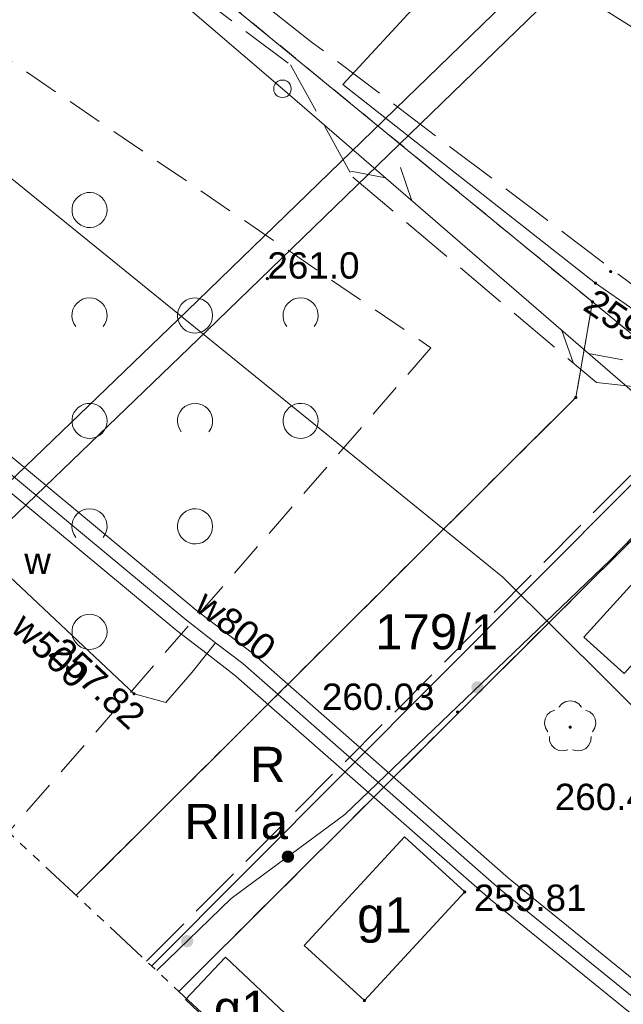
# Model space of a CAD drawing. Header units: metres. Extents: x 7427040 to 7427559, y 5541084 to 5541580.
# Tile 5 of 99: x 7427220 to 7427237, y 5541280 to 5541308. Entities that reach past the tile are written whole.
import ezdxf
from ezdxf.enums import TextEntityAlignment as Align

# ---------------------------------------------------------------- set-up
doc = ezdxf.new("R2010")
doc.units = ezdxf.units.M
doc.header["$MEASUREMENT"] = 0
for name, pattern in [('( Phantom )', [2.5, 1.25, -0.25, 0.25, -0.25, 0.25, -0.25]), ('PRZER1-1', [1, 0.5, -0.5]), ('PRZER2-1', [1.5, 1, -0.5]), ('PRZER3-1', [2, 1.5, -0.5])]:
    doc.linetypes.add(name, pattern=pattern)
doc.layers.get('0').update_dxf_attribs({"color": 4})
for name, color, linetype, lineweight in [('!_Granica terenu objętego planem', 7, 'Continuous', 0), ('!_Linia rozgraniczająca', 7, 'Continuous', 0), ('GEPPGD', 7, 'Continuous', 13), ('GESBZO', 7, 'Continuous', 53), ('GESBZO_O', 7, 'Continuous', 53), ('GESDZI', 7, 'Continuous', 13), ('GESDZI_O', 7, 'Continuous', 13), ('GESKKL_O', 82, 'Continuous', 13), ('GESUZY', 96, 'Continuous', 13), ('GESUZY_O', 96, 'Continuous', 13), ('GOSRBG', 7, 'Continuous', 13), ('GSLKOG', 7, 'Continuous', 30), ('GSPRDL', 96, 'Continuous', 13), ('GSPWPN', 7, 'Continuous', 13), ('GSPWPN_O', 7, 'Continuous', 13), ('GSPWPS', 7, 'Continuous', 13), ('GSPWPS_O', 7, 'Continuous', 13), ('GSSKOA', 7, 'Continuous', 13), ('GSSZAD', 7, 'Continuous', 13), ('GULLOB', 7, 'Continuous', 30), ('GULTPR', 30, 'Continuous', 13), ('GULWPR', 5, 'Continuous', 13), ('GULWPR_O', 5, 'Continuous', 13), ('GUPISN', 7, 'Continuous', 13), ('GUPPRZ', 7, 'Continuous', 13), ('GUPPRZ_O', 7, 'Continuous', 13), ('GUPWZA_O', 5, 'Continuous', 13)]:
    doc.layers.add(name, color=color, linetype=linetype, lineweight=lineweight)
doc.layers.add('SZRAF_1 BOISKO - !_DROGI_SZRAF_TARTAN', color=11, linetype='Continuous', lineweight=0, transparency=0.5)
doc.styles.add('Arial', font='arial.ttf')

# ---------------------------------------------------------------- blocks, each defined once
blk = doc.blocks.new('SZRAF_1 BOISKO')
at = {"layer": 'SZRAF_1 BOISKO - !_DROGI_SZRAF_TARTAN', "color": 11, "extrusion": (0, 0, -1)}
blk.add_solid([(-7427200.751, 5541374.594), (-7427248.054, 5541423.446), (-7427279.789, 5541298.079), (-7427327.086, 5541346.936)], dxfattribs=at)
blk = doc.blocks.new('D_GUPPRZ1')
at = {"lineweight": -2, "extrusion": (0, 0, -1)}
blk.add_hatch(color=0, dxfattribs=at).paths.add_polyline_path([(0, -0.045), (-0.011647, -0.043467), (-0.0225, -0.038971), (-0.03182, -0.03182), (-0.038971, -0.0225), (-0.043467, -0.011647), (-0.045, 0), (-0.043467, 0.011647), (-0.038971, 0.0225), (-0.03182, 0.03182), (-0.0225, 0.038971), (-0.011647, 0.043467), (0, 0.045), (0.011647, 0.043467), (0.0225, 0.038971), (0.03182, 0.03182), (0.038971, 0.0225), (0.043467, 0.011647), (0.045, 0), (0.043467, -0.011647), (0.038971, -0.0225), (0.03182, -0.03182), (0.0225, -0.038971), (0.011647, -0.043467)])
blk = doc.blocks.new('D_GSPWPS1')
at = {"lineweight": -2, "extrusion": (0, 0, -1)}
blk.add_hatch(color=0, dxfattribs=at).paths.add_polyline_path([(0, -0.045), (-0.011647, -0.043467), (-0.0225, -0.038971), (-0.03182, -0.03182), (-0.038971, -0.0225), (-0.043467, -0.011647), (-0.045, 0), (-0.043467, 0.011647), (-0.038971, 0.0225), (-0.03182, 0.03182), (-0.0225, 0.038971), (-0.011647, 0.043467), (0, 0.045), (0.011647, 0.043467), (0.0225, 0.038971), (0.03182, 0.03182), (0.038971, 0.0225), (0.043467, 0.011647), (0.045, 0), (0.043467, -0.011647), (0.038971, -0.0225), (0.03182, -0.03182), (0.0225, -0.038971), (0.011647, -0.043467)])
blk = doc.blocks.new('D_GSPRDL1')
at = {"lineweight": -2, "extrusion": (0, 0, -1)}
blk.add_hatch(color=0, dxfattribs=at).paths.add_polyline_path([(0, -0.045), (-0.013906, -0.042798), (-0.02645, -0.036406), (-0.036406, -0.02645), (-0.042798, -0.013906), (-0.045, 0), (-0.042798, 0.013906), (-0.036406, 0.02645), (-0.02645, 0.036406), (-0.013906, 0.042798), (0, 0.045), (0.013906, 0.042798), (0.02645, 0.036406), (0.036406, 0.02645), (0.042798, 0.013906), (0.045, 0), (0.042798, -0.013906), (0.036406, -0.02645), (0.02645, -0.036406), (0.013906, -0.042798)])
at = {"color": 0, "lineweight": -2, "flags": 128}
for points in [[(-0.324277, 0.563333), (-0.240553, 0.662679), (-0.127956, 0.727494), (0, 0.75), (0.127956, 0.727494), (0.240553, 0.662679), (0.324277, 0.563333)], [(-0.635969, -0.134326), (-0.70458, -0.024001), (-0.731429, 0.103115), (-0.713292, 0.231763), (-0.652348, 0.346501), (-0.55591, 0.433559), (-0.435555, 0.482485)], [(0.435555, 0.482485), (0.55591, 0.433559), (0.652348, 0.346501), (0.713292, 0.231763), (0.731429, 0.103115), (0.70458, -0.024001), (0.635969, -0.134326)], [(-0.068773, -0.646351), (-0.194901, -0.677512), (-0.324092, -0.663766), (-0.440839, -0.606763), (-0.531129, -0.513345), (-0.584125, -0.394725), (-0.593465, -0.265141)], [(0.593465, -0.265141), (0.584125, -0.394725), (0.531129, -0.513345), (0.440839, -0.606763), (0.324092, -0.663766), (0.194901, -0.677512), (0.068773, -0.646351)]]:
    blk.add_lwpolyline(points, dxfattribs=at)
blk = doc.blocks.new('D_GSPWPN1')
at = {"lineweight": -2, "extrusion": (0, 0, -1)}
blk.add_hatch(color=0, dxfattribs=at).paths.add_polyline_path([(0, -0.045), (-0.011647, -0.043467), (-0.0225, -0.038971), (-0.03182, -0.03182), (-0.038971, -0.0225), (-0.043467, -0.011647), (-0.045, 0), (-0.043467, 0.011647), (-0.038971, 0.0225), (-0.03182, 0.03182), (-0.0225, 0.038971), (-0.011647, 0.043467), (0, 0.045), (0.011647, 0.043467), (0.0225, 0.038971), (0.03182, 0.03182), (0.038971, 0.0225), (0.043467, 0.011647), (0.045, 0), (0.043467, -0.011647), (0.038971, -0.0225), (0.03182, -0.03182), (0.0225, -0.038971), (0.011647, -0.043467)])
blk = doc.blocks.new('D_GEPPGD1_2')
at = {"lineweight": -2, "extrusion": (0, 0, -1)}
blk.add_hatch(color=0, dxfattribs=at).paths.add_polyline_path([(0, -0.045), (-0.013906, -0.042798), (-0.02645, -0.036406), (-0.036406, -0.02645), (-0.042798, -0.013906), (-0.045, 0), (-0.042798, 0.013906), (-0.036406, 0.02645), (-0.02645, 0.036406), (-0.013906, 0.042798), (0, 0.045), (0.013906, 0.042798), (0.02645, 0.036406), (0.036406, 0.02645), (0.042798, 0.013906), (0.045, 0), (0.042798, -0.013906), (0.036406, -0.02645), (0.02645, -0.036406), (0.013906, -0.042798)])
blk = doc.blocks.new('D_GUPISN1')
at = {"color": 0, "lineweight": -2, "flags": 128}
blk.add_lwpolyline([(0, 0.25), (0.064705, 0.241481), (0.125, 0.216506), (0.176777, 0.176777), (0.216506, 0.125), (0.241481, 0.064705), (0.25, 0), (0.241481, -0.064705), (0.216506, -0.125), (0.176777, -0.176777), (0.125, -0.216506), (0.064705, -0.241481), (0, -0.25), (-0.064705, -0.241481), (-0.125, -0.216506), (-0.176777, -0.176777), (-0.216506, -0.125), (-0.241481, -0.064705), (-0.25, 0), (-0.241481, 0.064705), (-0.216506, 0.125), (-0.176777, 0.176777), (-0.125, 0.216506), (-0.064705, 0.241481), (0, 0.25)], close=True, dxfattribs=at)
blk = doc.blocks.new('D_SUTP1')
at = {"color": 0, "lineweight": -2, "flags": 128}
for points in [[(0.9325, 0), (0.0675, 0.5)], [(-0.0675, 0), (-0.9325, -0.5)]]:
    blk.add_lwpolyline(points, dxfattribs=at)
blk = doc.blocks.new('D_KOLO')
at = {"lineweight": -2, "extrusion": (0, 0, -1)}
blk.add_hatch(color=0, dxfattribs=at).paths.add_polyline_path([(0, -0.175), (-0.045293, -0.169037), (-0.0875, -0.151554), (-0.123744, -0.123744), (-0.151554, -0.0875), (-0.169037, -0.045293), (-0.175, 0), (-0.169037, 0.045293), (-0.151554, 0.0875), (-0.123744, 0.123744), (-0.0875, 0.151554), (-0.045293, 0.169037), (0, 0.175), (0.045293, 0.169037), (0.0875, 0.151554), (0.123744, 0.123744), (0.151554, 0.0875), (0.169037, 0.045293), (0.175, 0), (0.169037, -0.045293), (0.151554, -0.0875), (0.123744, -0.123744), (0.0875, -0.151554), (0.045293, -0.169037)])
blk = doc.blocks.new('D_GSSZAD1')
at = {"color": 0, "lineweight": -2, "flags": 128}
blk.add_lwpolyline([(0.5, 0), (0.490964, 0.094626), (0.464184, 0.185831), (0.420627, 0.27032), (0.361867, 0.34504), (0.290028, 0.407288), (0.207708, 0.454816), (0.117879, 0.485906), (0.023791, 0.499434), (-0.071157, 0.494911), (-0.163534, 0.4725), (-0.25, 0.433013), (-0.32743, 0.377875), (-0.393027, 0.309079), (-0.444418, 0.229113), (-0.479746, 0.140866), (-0.497736, 0.047528), (-0.497736, -0.047528), (-0.479746, -0.140866), (-0.444418, -0.229113), (-0.393027, -0.309079), (-0.32743, -0.377875), (-0.25, -0.433013), (-0.163534, -0.4725), (-0.071157, -0.494911), (0.023791, -0.499434), (0.117879, -0.485906), (0.207708, -0.454816), (0.290028, -0.407288), (0.361867, -0.34504), (0.420627, -0.27032), (0.464184, -0.185831), (0.490964, -0.094626), (0.5, 0)], close=True, dxfattribs=at)
blk = doc.blocks.new('D_GSSZAD2')
at = {"color": 0, "lineweight": -2, "flags": 128}
blk.add_lwpolyline([(-0.390312, -0.3125), (-0.445567, -0.226869), (-0.482312, -0.131814), (-0.49902, -0.031282), (-0.494998, 0.070549), (-0.470412, 0.169449), (-0.426283, 0.26131), (-0.364446, 0.342315), (-0.287468, 0.409099), (-0.198548, 0.458889), (-0.10138, 0.489614), (0, 0.5), (0.10138, 0.489614), (0.198548, 0.458889), (0.287468, 0.409099), (0.364446, 0.342315), (0.426283, 0.26131), (0.470412, 0.169449), (0.494998, 0.070549), (0.49902, -0.031282), (0.482312, -0.131814), (0.445567, -0.226869), (0.390312, -0.3125)], dxfattribs=at)
blk = doc.blocks.new('*U59')
at = {"layer": 'GESBZO', "color": 252, "linetype": 'Continuous', "lineweight": 30, "flags": 128}
for points in [[(-35.56, -66.603), (-36.92, -68.103), (-37.72, -68.983), (-38.86, -67.953), (-36.7, -65.573), (-35.56, -66.603)], [(-43.96, -73.633), (-42.25, -75.203), (-45.1, -78.293), (-46.81, -76.723), (-43.96, -73.633)], [(-50.19, -78.263), (-49.05, -77.053), (-47.02, -78.973), (-48.16, -80.183), (-50.19, -78.263)]]:
    blk.add_lwpolyline(points, close=True, dxfattribs=at)
blk = doc.blocks.new('SIT-G1 BOISKO')
at = {"layer": '!_Granica terenu objętego planem', "color": 16, "linetype": 'PRZER3-1', "lineweight": 13}
blk.add_lwpolyline([(7427223.404, 5541280.844), (7427237.172, 5541294.666), (7427273.595, 5541264.199), (7427293.187, 5541246.2), (7427318.595, 5541219.771), (7427304.61, 5541204.848)], dxfattribs=at)
at = {"layer": '!_Linia rozgraniczająca', "color": 216, "linetype": 'Continuous', "lineweight": 13, "flags": 128}
blk.add_lwpolyline([(7427223.546, 5541280.703), (7427237.185, 5541294.395), (7427273.463, 5541264.048), (7427293.047, 5541246.057), (7427318.319, 5541219.769), (7427304.464, 5541204.985)], dxfattribs=at)
at = {"layer": 'GESDZI', "color": 252, "linetype": 'Continuous', "lineweight": 13, "flags": 128}
for points in [[(7427230.33, 5541315.24), (7427241.97, 5541307.49), (7427247.55, 5541303.23), (7427281.57, 5541272.99), (7427305.53, 5541250.41), (7427320.15, 5541236.27), (7427324.78, 5541228.21), (7427319.61, 5541221.9), (7427311.88, 5541231.94), (7427301.75, 5541241.17), (7427284.57, 5541256.88), (7427256.27, 5541282.47), (7427240.42, 5541296.03), (7427236.08, 5541299.6), (7427224.16, 5541309.39)], [(7427188.88, 5541313.153), (7427224.16, 5541309.39), (7427236.08, 5541299.6), (7427235.61, 5541296.88), (7427221.403, 5541282.717)], [(7427221.403, 5541282.717), (7427235.61, 5541296.88), (7427236.08, 5541299.6), (7427240.42, 5541296.03), (7427224.326, 5541279.982)], [(7427224.326, 5541279.982), (7427240.42, 5541296.03), (7427256.27, 5541282.47), (7427284.57, 5541256.88), (7427301.75, 5541241.17), (7427315.72, 5541223.34), (7427317.48, 5541219.62), (7427313.06, 5541214.79), (7427304.01, 5541205.409)]]:
    blk.add_lwpolyline(points, dxfattribs=at)
at = {"layer": 'GESUZY', "color": 96, "linetype": 'PRZER1-1', "lineweight": 13}
for points in [[(7427230.33, 5541315.24), (7427241.97, 5541307.49), (7427247.55, 5541303.23), (7427273.39, 5541280.26), (7427281.57, 5541272.99), (7427305.53, 5541250.41), (7427320.15, 5541236.27), (7427324.78, 5541228.21), (7427319.61, 5541221.9), (7427311.88, 5541231.94), (7427301.75, 5541241.17), (7427297.26, 5541245.27), (7427284.57, 5541256.88), (7427256.27, 5541282.47), (7427240.42, 5541296.03), (7427236.08, 5541299.6), (7427224.16, 5541309.39)], [(7427188.88, 5541313.153), (7427224.16, 5541309.39), (7427236.08, 5541299.6), (7427235.61, 5541296.88), (7427221.403, 5541282.717)], [(7427221.403, 5541282.717), (7427235.61, 5541296.88), (7427236.08, 5541299.6), (7427240.42, 5541296.03), (7427224.326, 5541279.982)], [(7427224.326, 5541279.982), (7427240.42, 5541296.03), (7427256.27, 5541282.47), (7427284.57, 5541256.88), (7427297.26, 5541245.27), (7427280.844, 5541227.089)]]:
    blk.add_lwpolyline(points, dxfattribs=at)
at = {"layer": 'GOSRBG', "color": 252, "linetype": '( Phantom )', "lineweight": 13, "flags": 128}
blk.add_lwpolyline([(7427455.093, 5541312.435), (7427244.198, 5541498.57), (7427125.239, 5541372.711), (7427331.365, 5541179.81), (7427455.093, 5541312.435)], close=True, dxfattribs=at)
at = {"layer": 'GSLKOG', "color": 252, "linetype": 'Continuous', "lineweight": 13, "flags": 128}
blk.add_lwpolyline([(7427240.63, 5541296.41), (7427236.59, 5541292.25), (7427229.04, 5541285.01), (7427225.81, 5541282.62), (7427223.695, 5541280.572)], dxfattribs=at)
at = {"layer": 'GSSKOA', "color": 252, "linetype": 'PRZER3-1', "lineweight": 13}
for points in [[(7427208.64, 5541320.51), (7427227.5, 5541306.34), (7427229.27, 5541303.15), (7427236.2, 5541297.3), (7427240.92, 5541296.81), (7427247.69, 5541291.34), (7427256.11, 5541284.23), (7427256.57, 5541284.05), (7427256.78, 5541284.37), (7427248.05, 5541291.73), (7427241.19, 5541297.08), (7427228.09, 5541307), (7427209.62, 5541321.59)], [(7427328.66, 5541207.53), (7427325.01, 5541215.25), (7427320.9, 5541222.23), (7427312.78, 5541232.86), (7427302.84, 5541243.14), (7427302.14, 5541243.84), (7427293.24, 5541252.13), (7427282.63, 5541261.81), (7427270.86, 5541272.19), (7427264.75, 5541277.61), (7427256.78, 5541284.37), (7427248.05, 5541291.73), (7427241.19, 5541297.08), (7427228.09, 5541307), (7427209.62, 5541321.59)]]:
    blk.add_lwpolyline(points, dxfattribs=at)
at = {"layer": 'GSSZAD', "color": 252, "linetype": 'PRZER2-1', "lineweight": 13}
blk.add_lwpolyline([(7427137.422, 5541385.601), (7427166.6, 5541355.43), (7427189.15, 5541328.5), (7427197.7, 5541321.37), (7427231.49, 5541298.29), (7427219.484, 5541284.512)], dxfattribs=at)
at = {"layer": 'GULLOB', "color": 252, "linetype": 'Continuous', "lineweight": 13, "flags": 128}
for points in [[(7427233.85, 5541311.06), (7427228.99, 5541305.78), (7427236.17, 5541300.13), (7427240.75, 5541296.94), (7427256.84, 5541283.09), (7427262.64, 5541277.9), (7427267.92, 5541273.12), (7427281.73, 5541260.56), (7427292.93, 5541250.77), (7427300.04, 5541244.78), (7427304.6, 5541240.74), (7427310.96, 5541234.28), (7427320.26, 5541222.32), (7427325.15, 5541213.96), (7427326.53, 5541211.31), (7427327.22, 5541211.34), (7427330.96, 5541213.08), (7427338.7, 5541215.98)], [(7427169.735, 5541342.305), (7427185.6, 5541323.21), (7427203.9, 5541307.69), (7427224.49, 5541290.58), (7427225.37, 5541289.9), (7427226.14, 5541289.31), (7427233.44, 5541282.9), (7427256.67, 5541264.04), (7427270.69, 5541252), (7427281.09, 5541242.14), (7427292.32, 5541226.1), (7427295.99, 5541220.55), (7427302.93, 5541211.15)]]:
    blk.add_lwpolyline(points, dxfattribs=at)
at = {"layer": 'GULTPR', "color": 30, "linetype": 'Continuous', "lineweight": 13, "flags": 128}
for points in [[(7427147.925, 5541396.714), (7427160.79, 5541380.08), (7427172.77, 5541365.73), (7427189.7, 5541344.59), (7427199.87, 5541334.94), (7427213.89, 5541323.55), (7427227.66, 5541313.41), (7427237.41, 5541307.29), (7427244.89, 5541301.8), (7427255.3, 5541292.78), (7427280.97, 5541270.3), (7427294.36, 5541257.17), (7427307.47, 5541246.36), (7427319.95, 5541234.27), (7427324.38, 5541225.76), (7427330.33, 5541215.04), (7427332.71, 5541211.01), (7427342.288, 5541191.518)], [(7427233.85, 5541311.06), (7427228.99, 5541305.78), (7427236.17, 5541300.13), (7427240.75, 5541296.94), (7427256.84, 5541283.09), (7427262.64, 5541277.9), (7427267.92, 5541273.12), (7427281.73, 5541260.56), (7427292.93, 5541250.77), (7427300.04, 5541244.78), (7427304.6, 5541240.74), (7427310.96, 5541234.28), (7427320.26, 5541222.32), (7427325.15, 5541213.96), (7427326.53, 5541211.31), (7427327.22, 5541211.34), (7427330.96, 5541213.08), (7427338.7, 5541215.98), (7427343.75, 5541207.15), (7427345.65, 5541207.03), (7427352.28, 5541206.28), (7427353.5, 5541206.33), (7427355.904, 5541206.113)], [(7427138.991, 5541387.261), (7427150.53, 5541372.9), (7427155.73, 5541366.13), (7427162.09, 5541358.32), (7427176.98, 5541342.6), (7427191.6, 5541326.99), (7427203.91, 5541316.59), (7427217.91, 5541304.45), (7427233.53, 5541291.77), (7427239.55, 5541285.78), (7427268.11, 5541261.04), (7427295.3, 5541233.72), (7427304.46, 5541225.14), (7427314.32, 5541214.51), (7427329.59, 5541188.64), (7427333.274, 5541181.856)], [(7427227.27, 5541305.66), (7427194.31, 5541333.89)], [(7427227.27, 5541305.66), (7427261.58, 5541275.97)], [(7427261.58, 5541275.97), (7427227.27, 5541305.66)]]:
    blk.add_lwpolyline(points, dxfattribs=at)
at = {"layer": 'GULWPR', "color": 5, "linetype": 'Continuous', "lineweight": 13, "flags": 128}
for points in [[(7427135.679, 5541383.757), (7427142.788, 5541374.985), (7427153.957, 5541361.707), (7427185.885, 5541323.493), (7427204.157, 5541307.996), (7427224.746, 5541290.888)], [(7427135.124, 5541383.17), (7427142.172, 5541374.475), (7427153.343, 5541361.193), (7427185.315, 5541322.927), (7427203.643, 5541307.384), (7427224.234, 5541290.272)], [(7427214.241, 5541289.419), (7427218.173, 5541293.198), (7427224.562, 5541299.348), (7427237.309, 5541311.72), (7427241.509, 5541310.954), (7427286.242, 5541272.332), (7427300.075, 5541260.282), (7427319.751, 5541253.298), (7427326.827, 5541250.899), (7427330.191, 5541249.778), (7427333.326, 5541248.65), (7427348.88, 5541243.944), (7427373.553, 5541269.8), (7427376.071, 5541271.443), (7427397.668, 5541272.639), (7427419.077, 5541273.829)], [(7427214.826, 5541288.872), (7427218.727, 5541292.622), (7427225.118, 5541298.772), (7427237.571, 5541310.86), (7427241.151, 5541310.206), (7427285.718, 5541271.728), (7427299.665, 5541259.578), (7427319.489, 5541252.542), (7427326.573, 5541250.141), (7427329.929, 5541249.022), (7427333.074, 5541247.89), (7427349.12, 5541243.036), (7427374.067, 5541269.18), (7427376.329, 5541270.657), (7427397.712, 5541271.841), (7427418.289, 5541272.984)], [(7427218.45, 5541292.91), (7427219.36, 5541291.93), (7427223.05, 5541288.45), (7427223.95, 5541288.2), (7427224.7, 5541289.06), (7427225.37, 5541289.9)], [(7427224.735, 5541290.897), (7427225.614, 5541290.217), (7427226.383, 5541289.628)], [(7427224.245, 5541290.263), (7427225.126, 5541289.583), (7427225.897, 5541288.992)], [(7427226.404, 5541289.611), (7427233.698, 5541283.206), (7427256.926, 5541264.347), (7427270.958, 5541252.297), (7427281.395, 5541242.402), (7427292.651, 5541226.325), (7427296.318, 5541220.779), (7427303.252, 5541211.388)], [(7427225.876, 5541289.009), (7427233.182, 5541282.594), (7427256.414, 5541263.733), (7427270.422, 5541251.703), (7427280.785, 5541241.878), (7427291.989, 5541225.875), (7427295.662, 5541220.321), (7427302.608, 5541210.912)]]:
    blk.add_lwpolyline(points, dxfattribs=at)
at = {"layer": 'GEPPGD', "color": 7, "linetype": 'Continuous', "lineweight": 13}
for p in [(7427236.08, 5541299.6), (7427235.61, 5541296.88)]:
    blk.add_blockref('D_GEPPGD1_2', p, dxfattribs=at)
at = {"layer": 'GESBZO', "color": 252, "linetype": 'Continuous', "lineweight": 30}
blk.add_blockref('*U59', (7427274.7, 5541358.013), dxfattribs=at)
at = {"layer": 'GSLKOG', "color": 7, "linetype": 'Continuous', "lineweight": 13}
for p, rotation in [((7427232.815, 5541288.63), 223.7992500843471), ((7427232.815, 5541288.63), 223.7992500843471), ((7427227.425, 5541283.815), 216.4991486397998), ((7427227.425, 5541283.815), 216.4991486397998), ((7427224.56, 5541281.41), 224.068443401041), ((7427224.56, 5541281.41), 224.068443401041)]:
    blk.add_blockref('D_KOLO', p, dxfattribs=dict(at, rotation=rotation))
at = {"layer": 'GSPRDL', "color": 96, "linetype": 'Continuous', "lineweight": 13}
blk.add_blockref('D_GSPRDL1', (7427235.45, 5541287.5), dxfattribs=at)
at = {"layer": 'GSPWPN', "color": 7, "linetype": 'Continuous', "lineweight": 13}
blk.add_blockref('D_GSPWPN1', (7427226.84, 5541300.26), dxfattribs=at)
at = {"layer": 'GSPWPS', "color": 7, "linetype": 'Continuous', "lineweight": 13}
for p in [(7427236.6, 5541300.46), (7427232.25, 5541287.93), (7427232.45, 5541282.81), (7427229.6, 5541279.72)]:
    blk.add_blockref('D_GSPWPS1', p, dxfattribs=at)
at = {"layer": 'GSSZAD', "color": 7, "linetype": 'Continuous', "lineweight": 13}
for name, p in [('D_GSSZAD1', (7427221.785, 5541302.212)), ('D_GSSZAD2', (7427221.785, 5541299.212)), ('D_GSSZAD1', (7427224.785, 5541299.212)), ('D_GSSZAD2', (7427227.785, 5541299.212)), ('D_GSSZAD1', (7427221.785, 5541296.212)), ('D_GSSZAD2', (7427224.785, 5541296.212)), ('D_GSSZAD1', (7427227.785, 5541296.212)), ('D_GSSZAD2', (7427221.785, 5541293.212)), ('D_GSSZAD1', (7427224.785, 5541293.212)), ('D_GSSZAD1', (7427221.785, 5541290.212))]:
    blk.add_blockref(name, p, dxfattribs=at)
at = {"layer": 'GULTPR', "color": 30, "linetype": 'Continuous', "lineweight": 13}
for p, rotation in [((7427230.247, 5541303.084), 319.1288771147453), ((7427230.247, 5541303.084), 319.1288771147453), ((7427235.918, 5541298.177), 139.1288771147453), ((7427235.918, 5541298.177), 139.1288771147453)]:
    blk.add_blockref('D_SUTP1', p, dxfattribs=dict(at, rotation=rotation))
at = {"layer": 'GUPISN', "color": 7, "linetype": 'Continuous', "lineweight": 13}
blk.add_blockref('D_GUPISN1', (7427227.27, 5541305.66), dxfattribs=at)
at = {"layer": 'GUPPRZ', "color": 30, "linetype": 'Continuous', "lineweight": 13}
blk.add_blockref('D_GUPPRZ1', (7427236.17, 5541300.13), dxfattribs=at)
at = {"layer": 'GUPPRZ', "color": 5, "linetype": 'Continuous', "lineweight": 13}
blk.add_blockref('D_GUPPRZ1', (7427223.05, 5541288.45), dxfattribs=at)
at = {"layer": 'GESBZO_O', "color": 252, "linetype": 'Continuous', "lineweight": 13, "style": 'Arial'}
for p in [(7427230.17, 5541281.657), (7427226.095, 5541279.002)]:
    blk.add_text('g1', height=1, dxfattribs=at).set_placement(p, align=Align.CENTER)
at = {"layer": 'GESDZI_O', "color": 252, "linetype": 'Continuous', "lineweight": 13, "style": 'Arial'}
blk.add_text('179/1', height=1, dxfattribs=at).set_placement((7427231.653, 5541289.713), align=Align.CENTER)
at = {"layer": 'GESKKL_O', "color": 82, "linetype": 'Continuous', "lineweight": 13, "style": 'Arial'}
blk.add_text('RIIIa', height=1, dxfattribs=at).set_placement((7427224.479, 5541284.316))
at = {"layer": 'GESUZY_O', "color": 96, "linetype": 'Continuous', "lineweight": 13, "style": 'Arial'}
blk.add_text('R', height=1, dxfattribs=at).set_placement((7427226.849, 5541285.94), align=Align.CENTER)
at = {"layer": 'GSPWPN_O', "color": 252, "linetype": 'Continuous', "lineweight": 13, "style": 'Arial'}
blk.add_text('261.0', height=0.75, dxfattribs=at).set_placement((7427226.84, 5541300.26))
at = {"layer": 'GSPWPS_O', "color": 252, "linetype": 'Continuous', "lineweight": 13, "style": 'Arial'}
for s, p in [('260.03', (7427228.39, 5541287.99)), ('260.49', (7427235.01, 5541285.14)), ('259.81', (7427232.71, 5541282.27))]:
    blk.add_text(s, height=0.75, dxfattribs=at).set_placement(p)
at = {"layer": 'GULWPR_O', "color": 5, "linetype": 'Continuous', "lineweight": 13, "style": 'Arial'}
for s, rotation, p in [('w800', 322.1841, (7427224.72, 5541290.86)), ('w500', 316.5821, (7427219.51, 5541290.27))]:
    blk.add_text(s, height=0.75, rotation=rotation, dxfattribs=at).set_placement(p)
at = {"layer": 'GUPPRZ_O', "color": 30, "linetype": 'Continuous', "lineweight": 13, "style": 'Arial'}
blk.add_text('259.3', height=0.75, rotation=325.5407, dxfattribs=at).set_placement((7427235.773, 5541299.397))
at = {"layer": 'GUPPRZ_O', "color": 5, "linetype": 'Continuous', "lineweight": 13, "style": 'Arial'}
blk.add_text('257.82', height=0.75, rotation=316.9747, dxfattribs=at).set_placement((7427220.582, 5541289.568))
at = {"layer": 'GUPWZA_O', "color": 5, "linetype": 'Continuous', "lineweight": 13, "style": 'Arial'}
blk.add_text('w', height=0.75, dxfattribs=at).set_placement((7427219.93, 5541291.86))

msp = doc.modelspace()

# ---------------------------------------------------------------- block references
at = {"color": 7, "linetype": 'Continuous', "lineweight": 0}
for name in ['SIT-G1 BOISKO', 'SZRAF_1 BOISKO']:
    msp.add_blockref(name, (0, 0), dxfattribs=at)

doc.saveas('drawing.dxf')
